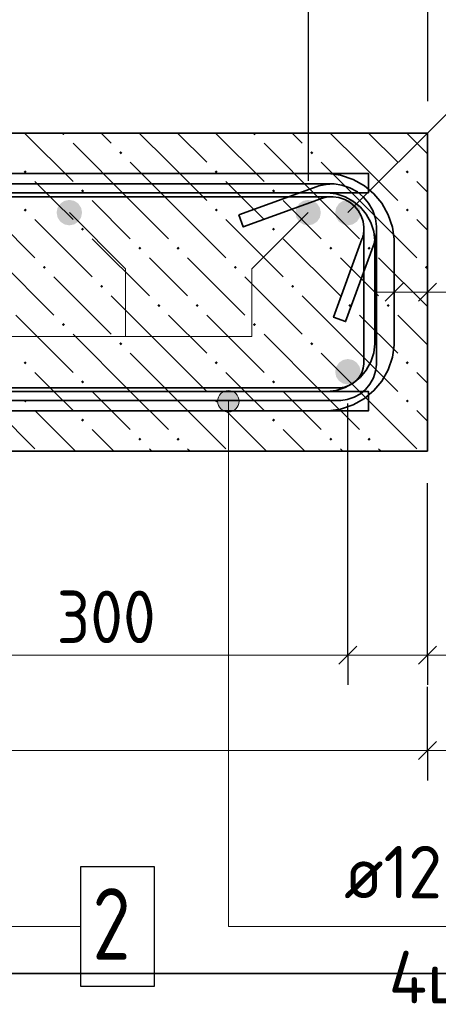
# Model space of a CAD drawing. Header units: millimetres. Extents: x 0 to 42000, y 0 to 29700.
# Tile 18 of 30: x 33875 to 35629, y 8134 to 12259. Entities that reach past the tile are written whole.
import ezdxf

# ---------------------------------------------------------------- set-up
doc = ezdxf.new("R2010")
doc.units = ezdxf.units.MM
doc.linetypes.add('______2', pattern=[270, 200, -70])
for name, color, linetype, lineweight in [('S1 ДОП Продольная арматура', 52, 'Continuous', 25), ('S1 Продольная арматура', 52, 'Continuous', 25), ('S2 ДОП Продольная арматура', 52, 'Continuous', 25), ('Standard', 7, 'Continuous', 25), ('Позиционная метка линия выноска', 7, 'Continuous', 13), ('Размерная выноска', 7, 'Continuous', 13), ('Хомут', 52, 'Continuous', 25)]:
    doc.layers.add(name, color=color, linetype=linetype, lineweight=lineweight)
doc.layers.add('ЖБ Пилон', color=7, linetype='______2', lineweight=13, true_color=0xa0a0a0)
doc.styles.add('ISOCPEUR', font='txt')

msp = doc.modelspace()

# ---------------------------------------------------------------- hatches: boundary and pattern name
at = {"layer": 'S1 ДОП Продольная арматура', "linetype": 'Continuous', "lineweight": 25, "transparency": 33554687}
for points in [[(34136.7, 11450.3), (34132.6, 11470.7), (34121.1, 11488), (34103.8, 11499.6), (34083.4, 11503.6), (34062.9, 11499.6), (34045.6, 11488), (34034.1, 11470.7), (34030, 11450.3), (34034.1, 11429.9), (34045.6, 11412.6), (34062.9, 11401), (34083.4, 11396.9), (34103.8, 11401), (34121.1, 11412.6), (34132.6, 11429.9)], [(34136.7, 11450.3), (34132.6, 11470.7), (34121.1, 11488), (34103.8, 11499.6), (34083.4, 11503.6), (34062.9, 11499.6), (34045.6, 11488), (34034.1, 11470.7), (34030, 11450.3), (34034.1, 11429.9), (34045.6, 11412.6), (34062.9, 11401), (34083.4, 11396.9), (34103.8, 11401), (34121.1, 11412.6), (34132.6, 11429.9)], [(35136.7, 11450.3), (35132.6, 11470.7), (35121.1, 11488), (35103.8, 11499.6), (35083.4, 11503.6), (35062.9, 11499.6), (35045.6, 11488), (35034.1, 11470.7), (35030, 11450.3), (35034.1, 11429.9), (35045.6, 11412.6), (35062.9, 11401), (35083.4, 11396.9), (35103.8, 11401), (35121.1, 11412.6), (35132.6, 11429.9)], [(35136.7, 11450.3), (35132.6, 11470.7), (35121.1, 11488), (35103.8, 11499.6), (35083.4, 11503.6), (35062.9, 11499.6), (35045.6, 11488), (35034.1, 11470.7), (35030, 11450.3), (35034.1, 11429.9), (35045.6, 11412.6), (35062.9, 11401), (35083.4, 11396.9), (35103.8, 11401), (35121.1, 11412.6), (35132.6, 11429.9)]]:
    msp.add_hatch(color=7, dxfattribs=at).paths.add_polyline_path(points)
at = {"layer": 'S1 Продольная арматура', "linetype": 'Continuous', "lineweight": 18, "transparency": 33554687}
for points in [[(35303.4, 11450.3), (35299.3, 11470.7), (35287.7, 11488), (35270.4, 11499.6), (35250, 11503.6), (35229.6, 11499.6), (35212.3, 11488), (35200.8, 11470.7), (35196.7, 11450.3), (35200.8, 11429.9), (35212.3, 11412.6), (35229.6, 11401), (35250, 11396.9), (35270.4, 11401), (35287.7, 11412.6), (35299.3, 11429.9)], [(35303.4, 11450.3), (35299.3, 11470.7), (35287.7, 11488), (35270.4, 11499.6), (35250, 11503.6), (35229.6, 11499.6), (35212.3, 11488), (35200.8, 11470.7), (35196.7, 11450.3), (35200.8, 11429.9), (35212.3, 11412.6), (35229.6, 11401), (35250, 11396.9), (35270.4, 11401), (35287.7, 11412.6), (35299.3, 11429.9)], [(35303.4, 10783.6), (35299.3, 10804), (35287.7, 10821.3), (35270.4, 10832.9), (35250, 10837), (35229.6, 10832.9), (35212.3, 10821.3), (35200.8, 10804), (35196.7, 10783.6), (35200.8, 10763.2), (35212.3, 10745.9), (35229.6, 10734.3), (35250, 10730.3), (35270.4, 10734.3), (35287.7, 10745.9), (35299.3, 10763.2)], [(35303.4, 10783.6), (35299.3, 10804), (35287.7, 10821.3), (35270.4, 10832.9), (35250, 10837), (35229.6, 10832.9), (35212.3, 10821.3), (35200.8, 10804), (35196.7, 10783.6), (35200.8, 10763.2), (35212.3, 10745.9), (35229.6, 10734.3), (35250, 10730.3), (35270.4, 10734.3), (35287.7, 10745.9), (35299.3, 10763.2)]]:
    msp.add_hatch(color=7, dxfattribs=at).paths.add_polyline_path(points)
at = {"layer": 'ЖБ Пилон', "linetype": 'Continuous', "lineweight": 18, "transparency": 33554687}
for points in [[(34052.2, 11781.1), (34054.7, 11783.6), (34062.7, 11783.6), (34065.2, 11781.1), (34058.7, 11774.6)], [(34852.2, 11781.1), (34854.7, 11783.6), (34862.7, 11783.6), (34865.2, 11781.1), (34858.7, 11774.6)], [(34292.2, 11701.1), (34298.7, 11707.6), (34305.2, 11701.1), (34298.7, 11694.6)], [(35092.2, 11701.1), (35098.7, 11707.6), (35105.2, 11701.1), (35098.7, 11694.6)], [(33892.2, 11621.1), (33898.7, 11627.6), (33905.2, 11621.1), (33898.7, 11614.6)], [(34692.2, 11621.1), (34698.7, 11627.6), (34705.2, 11621.1), (34698.7, 11614.6)], [(35492.2, 11621.1), (35498.7, 11627.6), (35505.2, 11621.1), (35498.7, 11614.6)], [(34132.2, 11541.1), (34138.7, 11547.6), (34145.2, 11541.1), (34138.7, 11534.6)], [(34932.2, 11541.1), (34938.7, 11547.6), (34945.2, 11541.1), (34938.7, 11534.6)], [(33892.2, 11461.1), (33898.7, 11467.6), (33905.2, 11461.1), (33898.7, 11454.6)], [(34692.2, 11461.1), (34698.7, 11467.6), (34705.2, 11461.1), (34698.7, 11454.6)], [(35492.2, 11461.1), (35498.7, 11467.6), (35505.2, 11461.1), (35498.7, 11454.6)], [(34132.2, 11381.1), (34138.7, 11387.6), (34145.2, 11381.1), (34138.7, 11374.6)], [(34932.2, 11381.1), (34938.7, 11387.6), (34945.2, 11381.1), (34938.7, 11374.6)], [(34372.2, 11301.1), (34378.7, 11307.6), (34385.2, 11301.1), (34378.7, 11294.6)], [(34532.2, 11301.1), (34538.7, 11307.6), (34545.2, 11301.1), (34538.7, 11294.6)], [(35172.2, 11301.1), (35178.7, 11307.6), (35185.2, 11301.1), (35178.7, 11294.6)], [(35332.2, 11301.1), (35338.7, 11307.6), (35345.2, 11301.1), (35338.7, 11294.6)], [(33972.2, 11221.1), (33978.7, 11227.6), (33985.2, 11221.1), (33978.7, 11214.6)], [(34772.2, 11221.1), (34778.7, 11227.6), (34785.2, 11221.1), (34778.7, 11214.6)], [(35572.2, 11221.1), (35578.7, 11227.6), (35583.4, 11222.9), (35583.4, 11219.3), (35578.7, 11214.6)], [(34212.2, 11141.1), (34218.7, 11147.6), (34225.2, 11141.1), (34218.7, 11134.6)], [(35012.2, 11141.1), (35018.7, 11147.6), (35025.2, 11141.1), (35018.7, 11134.6)], [(34452.2, 11061.1), (34458.7, 11067.6), (34465.2, 11061.1), (34458.7, 11054.6)], [(34612.2, 11061.1), (34618.7, 11067.6), (34625.2, 11061.1), (34618.7, 11054.6)], [(35252.2, 11061.1), (35258.7, 11067.6), (35265.2, 11061.1), (35258.7, 11054.6)], [(35412.2, 11061.1), (35418.7, 11067.6), (35425.2, 11061.1), (35418.7, 11054.6)], [(34052.2, 10981.1), (34058.7, 10987.6), (34065.2, 10981.1), (34058.7, 10974.6)], [(34852.2, 10981.1), (34858.7, 10987.6), (34865.2, 10981.1), (34858.7, 10974.6)], [(34292.2, 10901.1), (34298.7, 10907.6), (34305.2, 10901.1), (34298.7, 10894.6)], [(35092.2, 10901.1), (35098.7, 10907.6), (35105.2, 10901.1), (35098.7, 10894.6)], [(33892.2, 10821.1), (33898.7, 10827.6), (33905.2, 10821.1), (33898.7, 10814.6)], [(34692.2, 10821.1), (34698.7, 10827.6), (34705.2, 10821.1), (34698.7, 10814.6)], [(35492.2, 10821.1), (35498.7, 10827.6), (35505.2, 10821.1), (35498.7, 10814.6)], [(34132.2, 10741.1), (34138.7, 10747.6), (34145.2, 10741.1), (34138.7, 10734.6)], [(34932.2, 10741.1), (34938.7, 10747.6), (34945.2, 10741.1), (34938.7, 10734.6)], [(33892.2, 10661.1), (33898.7, 10667.6), (33905.2, 10661.1), (33898.7, 10654.6)], [(34692.2, 10661.1), (34698.7, 10667.6), (34705.2, 10661.1), (34698.7, 10654.6)], [(35492.2, 10661.1), (35498.7, 10667.6), (35505.2, 10661.1), (35498.7, 10654.6)], [(34132.2, 10581.1), (34138.7, 10587.6), (34145.2, 10581.1), (34138.7, 10574.6)], [(34932.2, 10581.1), (34938.7, 10587.6), (34945.2, 10581.1), (34938.7, 10574.6)], [(34372.2, 10501.1), (34378.7, 10507.6), (34385.2, 10501.1), (34378.7, 10494.6)], [(34532.2, 10501.1), (34538.7, 10507.6), (34545.2, 10501.1), (34538.7, 10494.6)], [(35172.2, 10501.1), (35178.7, 10507.6), (35185.2, 10501.1), (35178.7, 10494.6)], [(35332.2, 10501.1), (35338.7, 10507.6), (35345.2, 10501.1), (35338.7, 10494.6)]]:
    msp.add_hatch(color=7, dxfattribs=at).paths.add_polyline_path(points, flags=16)
at = {"layer": 'Позиционная метка линия выноска', "linetype": 'Continuous', "lineweight": 13, "transparency": 33554687}
for points in [[(34710.7, 10682.8), (34788.1, 10682.8), (34771.9, 10699)], [(34710.7, 10682.8), (34771.9, 10699), (34726.9, 10699)], [(34726.9, 10699), (34771.9, 10699), (34749.4, 10705.3)], [(34704.4, 10660.3), (34794.4, 10660.3), (34788.1, 10682.8)], [(34704.4, 10660.3), (34788.1, 10682.8), (34710.7, 10682.8)], [(34710.7, 10637.8), (34794.4, 10660.3), (34704.4, 10660.3)], [(34710.7, 10637.8), (34788.1, 10637.8), (34794.4, 10660.3)], [(34726.9, 10621.6), (34788.1, 10637.8), (34710.7, 10637.8)], [(34726.9, 10621.6), (34771.9, 10621.6), (34788.1, 10637.8)], [(34771.9, 10621.6), (34726.9, 10621.6), (34749.4, 10615.3)]]:
    msp.add_hatch(color=7, dxfattribs=at).paths.add_polyline_path(points)

# ---------------------------------------------------------------- linework, layer by layer
at = {"layer": 'S1 ДОП Продольная арматура', "color": 7, "linetype": 'Continuous', "lineweight": 25, "transparency": 33554687}
msp.add_lwpolyline([(34130, 8210.3), (34440, 8210.3), (34440, 8710.3), (34130, 8710.3), (34130, 8210.3)], dxfattribs=at)
at = {"layer": 'S2 ДОП Продольная арматура', "color": 7, "linetype": 'Continuous', "lineweight": 35, "transparency": 33554687}
for points in [[(29163.4, 11613.6), (35168.9, 11613.6), (35219.2, 11606.6), (35271.4, 11589.4), (35319.5, 11562.5), (35359.1, 11529.4), (35392.2, 11489.8), (35419.1, 11441.7), (35436.4, 11389.4), (35443.4, 11339.2), (35443.4, 10894.7), (35436.4, 10844.5), (35419.1, 10792.2), (35392.2, 10744.1), (35359.1, 10704.5), (35319.5, 10671.4), (35271.4, 10644.5), (35219.2, 10627.3), (35168.9, 10620.3), (29163.4, 10620.3)], [(29163.4, 11613.6), (35168.9, 11613.6), (35219.2, 11606.6), (35271.4, 11589.4), (35319.5, 11562.5), (35359.1, 11529.4), (35392.2, 11489.8), (35419.1, 11441.7), (35436.4, 11389.4), (35443.4, 11339.2), (35443.4, 10894.7), (35436.4, 10844.5), (35419.1, 10792.2), (35392.2, 10744.1), (35359.1, 10704.5), (35319.5, 10671.4), (35271.4, 10644.5), (35219.2, 10627.3), (35168.9, 10620.3), (29163.4, 10620.3)], [(29163.4, 11613.6), (35168.9, 11613.6), (35219.2, 11606.6), (35271.4, 11589.4), (35319.5, 11562.5), (35359.1, 11529.4), (35392.2, 11489.8), (35419.1, 11441.7), (35436.4, 11389.4), (35443.4, 11339.2), (35443.4, 10894.7), (35436.4, 10844.5), (35419.1, 10792.2), (35392.2, 10744.1), (35359.1, 10704.5), (35319.5, 10671.4), (35271.4, 10644.5), (35219.2, 10627.3), (35168.9, 10620.3), (29163.4, 10620.3)], [(29163.4, 11613.6), (35168.9, 11613.6), (35219.2, 11606.6), (35271.4, 11589.4), (35319.5, 11562.5), (35359.1, 11529.4), (35392.2, 11489.8), (35419.1, 11441.7), (35436.4, 11389.4), (35443.4, 11339.2), (35443.4, 10894.7), (35436.4, 10844.5), (35419.1, 10792.2), (35392.2, 10744.1), (35359.1, 10704.5), (35319.5, 10671.4), (35271.4, 10644.5), (35219.2, 10627.3), (35168.9, 10620.3), (29163.4, 10620.3)], [(29331.1, 11613.6), (35336.7, 11613.6), (35336.7, 11533.6)], [(29331.1, 11613.6), (35336.7, 11613.6), (35336.7, 11533.6)], [(29331.1, 11613.6), (35336.7, 11613.6), (35336.7, 11533.6)], [(29331.1, 11613.6), (35336.7, 11613.6), (35336.7, 11533.6)], [(29163.4, 10700.3), (35163.4, 10700.3), (35201, 10705.5), (35239, 10718.1), (35273.9, 10737.6), (35302.3, 10761.3), (35326, 10789.7), (35345.6, 10824.6), (35358.1, 10862.7), (35363.4, 10900.2), (35363.4, 11333.7), (35358.1, 11371.2), (35345.6, 11409.3), (35326, 11444.2), (35302.3, 11472.6), (35273.9, 11496.3), (35239, 11515.8), (35201, 11528.4), (35163.4, 11533.6), (29163.4, 11533.6)], [(29163.4, 10700.3), (35163.4, 10700.3), (35201, 10705.5), (35239, 10718.1), (35273.9, 10737.6), (35302.3, 10761.3), (35326, 10789.7), (35345.6, 10824.6), (35358.1, 10862.7), (35363.4, 10900.2), (35363.4, 11333.7), (35358.1, 11371.2), (35345.6, 11409.3), (35326, 11444.2), (35302.3, 11472.6), (35273.9, 11496.3), (35239, 11515.8), (35201, 11528.4), (35163.4, 11533.6), (29163.4, 11533.6)], [(29163.4, 10700.3), (35163.4, 10700.3), (35201, 10705.5), (35239, 10718.1), (35273.9, 10737.6), (35302.3, 10761.3), (35326, 10789.7), (35345.6, 10824.6), (35358.1, 10862.7), (35363.4, 10900.2), (35363.4, 11333.7), (35358.1, 11371.2), (35345.6, 11409.3), (35326, 11444.2), (35302.3, 11472.6), (35273.9, 11496.3), (35239, 11515.8), (35201, 11528.4), (35163.4, 11533.6), (29163.4, 11533.6)], [(29163.4, 10700.3), (35163.4, 10700.3), (35201, 10705.5), (35239, 10718.1), (35273.9, 10737.6), (35302.3, 10761.3), (35326, 10789.7), (35345.6, 10824.6), (35358.1, 10862.7), (35363.4, 10900.2), (35363.4, 11333.7), (35358.1, 11371.2), (35345.6, 11409.3), (35326, 11444.2), (35302.3, 11472.6), (35273.9, 11496.3), (35239, 11515.8), (35201, 11528.4), (35163.4, 11533.6), (29163.4, 11533.6)], [(35336.7, 11533.6), (29336.7, 11533.6)], [(35336.7, 11533.6), (29336.7, 11533.6)], [(35336.7, 11533.6), (29336.7, 11533.6)], [(35336.7, 11533.6), (29336.7, 11533.6)], [(29336.7, 10700.3), (35336.7, 10700.3), (35336.7, 10620.3), (29331.1, 10620.3)], [(29336.7, 10700.3), (35336.7, 10700.3), (35336.7, 10620.3), (29331.1, 10620.3)], [(29336.7, 10700.3), (35336.7, 10700.3), (35336.7, 10620.3), (29331.1, 10620.3)], [(29336.7, 10700.3), (35336.7, 10700.3), (35336.7, 10620.3), (29331.1, 10620.3)]]:
    msp.add_lwpolyline(points, dxfattribs=at)
at = {"layer": 'Standard', "color": 7, "linetype": 'Continuous', "lineweight": -3, "transparency": 33554687}
for p, q in [((35083.4, 12411), (35083.4, 11583.6)), ((35583.4, 12411), (35583.4, 11916.9)), ((35443.4, 11116.9), (35443.4, 11241.9)), ((35583.4, 11116.9), (35583.4, 11241.9)), ((35443.4, 11116.9), (35443.4, 10991.9)), ((35583.4, 11116.9), (35583.4, 10991.9)), ((35250, 9596.7), (35250, 9721.7)), ((35583.4, 9596.7), (35583.4, 9721.7)), ((35250, 9596.7), (35250, 9471.7)), ((35583.4, 9596.7), (35583.4, 9471.7)), ((35583.4, 9196.7), (35583.4, 9321.7)), ((35583.4, 9196.7), (35583.4, 9071.7))]:
    msp.add_line(p, q, dxfattribs=at)
at = {"layer": 'Standard', "color": 7, "linetype": 'Continuous', "lineweight": 25, "transparency": 33554687}
for p, q in [((35405.9, 11079.4), (35480.9, 11154.4)), ((35545.9, 11079.4), (35620.9, 11154.4)), ((35212.5, 9559.2), (35287.5, 9634.2)), ((35545.9, 9559.2), (35620.9, 9634.2)), ((35545.9, 9159.2), (35620.9, 9234.2))]:
    msp.add_line(p, q, dxfattribs=at)
at = {"layer": 'Standard', "color": 7, "linetype": 'Continuous', "lineweight": 13, "transparency": 33554687}
for p, q in [((35443.4, 11116.9), (35368.4, 11116.9)), ((35443.4, 11116.9), (35583.4, 11116.9)), ((35583.4, 11116.9), (35658.4, 11116.9)), ((33250, 9596.7), (35250, 9596.7)), ((35250, 9596.7), (35583.4, 9596.7)), ((35583.4, 9596.7), (35658.4, 9596.7)), ((28916.7, 9196.7), (35583.4, 9196.7)), ((35583.4, 9196.7), (38916.7, 9196.7))]:
    msp.add_line(p, q, dxfattribs=at)
at = {"layer": 'Standard', "color": 254, "linetype": 'Continuous', "lineweight": 35, "true_color": 0xc4c4ff, "transparency": 33554687}
msp.add_lwpolyline([(26051.1, 8262.8), (38059.2, 8262.8), (38059.2, 13417.7), (26051.1, 13417.7), (26051.1, 8262.8)], dxfattribs=at)
at = {"layer": 'Standard', "color": 7, "linetype": 'Continuous', "lineweight": -3, "transparency": 33554687}
for points in [[(35250, 9596.7), (35250, 9613.7), (35250, 9613.7), (35250, 10650.3)], [(35583.4, 9596.7), (35583.4, 9613.7), (35583.4, 9613.7), (35583.4, 10316.9)], [(35583.4, 9196.7), (35583.4, 9213.7), (35583.4, 9213.7), (35583.4, 9463.3)]]:
    msp.add_lwpolyline(points, dxfattribs=at)
at = {"layer": 'ЖБ Пилон', "color": 7, "linetype": 'Continuous', "lineweight": 35, "transparency": 33554687}
for p, q in [((35583.4, 11783.6), (28916.7, 11783.6)), ((35583.4, 10450.3), (35583.4, 11783.6)), ((28916.7, 10450.3), (35583.4, 10450.3))]:
    msp.add_line(p, q, dxfattribs=at)
at = {"layer": 'ЖБ Пилон', "color": 9, "linetype": 'Continuous', "lineweight": 18, "true_color": 0xc7c7c7, "transparency": 33554687}
for p, q in [((33896.2, 11783.6), (34098.7, 11581.1)), ((34216.2, 11783.6), (34258.7, 11741.1)), ((34498.7, 11661.1), (34376.2, 11783.6)), ((34536.2, 11783.6), (34658.7, 11661.1)), ((34696.2, 11783.6), (34898.7, 11581.1)), ((35016.2, 11783.6), (35058.7, 11741.1)), ((35298.7, 11661.1), (35176.2, 11783.6)), ((35336.2, 11783.6), (35458.7, 11661.1)), ((35496.2, 11783.6), (35583.4, 11696.4)), ((34338.7, 11501.1), (34098.7, 11741.1)), ((35138.7, 11501.1), (34898.7, 11741.1)), ((34338.7, 11661.1), (34498.7, 11501.1)), ((34498.7, 11661.1), (34658.7, 11501.1)), ((35138.7, 11661.1), (35298.7, 11501.1)), ((35298.7, 11661.1), (35458.7, 11501.1)), ((34018.7, 11501.1), (33938.7, 11581.1)), ((34818.7, 11501.1), (34738.7, 11581.1)), ((35583.4, 11536.4), (35538.7, 11581.1)), ((33698.7, 11501.1), (33938.7, 11261.1)), ((34098.7, 11421.1), (34018.7, 11501.1)), ((34178.7, 11501.1), (34338.7, 11341.1)), ((34338.7, 11501.1), (34498.7, 11341.1)), ((34498.7, 11501.1), (34738.7, 11261.1)), ((34898.7, 11421.1), (34818.7, 11501.1)), ((34978.7, 11501.1), (35138.7, 11341.1)), ((35138.7, 11501.1), (35298.7, 11341.1)), ((35298.7, 11501.1), (35538.7, 11261.1)), ((33938.7, 11421.1), (34178.7, 11181.1)), ((34738.7, 11421.1), (34978.7, 11181.1)), ((35538.7, 11421.1), (35583.4, 11376.4)), ((34178.7, 11341.1), (34418.7, 11101.1)), ((34978.7, 11341.1), (35218.7, 11101.1)), ((33778.7, 11261.1), (34018.7, 11021.1)), ((34498.7, 11181.1), (34418.7, 11261.1)), ((34578.7, 11261.1), (34818.7, 11021.1)), ((35298.7, 11181.1), (35218.7, 11261.1)), ((35378.7, 11261.1), (35583.4, 11056.4)), ((34018.7, 11181.1), (34258.7, 10941.1)), ((34578.7, 11101.1), (34498.7, 11181.1)), ((34818.7, 11181.1), (35058.7, 10941.1)), ((35378.7, 11101.1), (35298.7, 11181.1)), ((34498.7, 10861.1), (34258.7, 11101.1)), ((35298.7, 10861.1), (35058.7, 11101.1)), ((33858.7, 11021.1), (34098.7, 10781.1)), ((34498.7, 11021.1), (34658.7, 10861.1)), ((34658.7, 11021.1), (34898.7, 10781.1)), ((35298.7, 11021.1), (35458.7, 10861.1)), ((35458.7, 11021.1), (35583.4, 10896.4)), ((34338.7, 10701.1), (34098.7, 10941.1)), ((35138.7, 10701.1), (34898.7, 10941.1)), ((34338.7, 10861.1), (34498.7, 10701.1)), ((34498.7, 10861.1), (34658.7, 10701.1)), ((35138.7, 10861.1), (35298.7, 10701.1)), ((35298.7, 10861.1), (35458.7, 10701.1)), ((34018.7, 10701.1), (33938.7, 10781.1)), ((34818.7, 10701.1), (34738.7, 10781.1)), ((35583.4, 10736.4), (35538.7, 10781.1)), ((33698.7, 10701.1), (33938.7, 10461.1)), ((34098.7, 10621.1), (34018.7, 10701.1)), ((34178.7, 10701.1), (34338.7, 10541.1)), ((34338.7, 10701.1), (34498.7, 10541.1)), ((34498.7, 10701.1), (34738.7, 10461.1)), ((34898.7, 10621.1), (34818.7, 10701.1)), ((34978.7, 10701.1), (35138.7, 10541.1)), ((35138.7, 10701.1), (35298.7, 10541.1)), ((35298.7, 10701.1), (35538.7, 10461.1)), ((33938.7, 10621.1), (34109.5, 10450.3)), ((34738.7, 10621.1), (34909.5, 10450.3)), ((35538.7, 10621.1), (35583.4, 10576.4)), ((34178.7, 10541.1), (34269.5, 10450.3)), ((34978.7, 10541.1), (35069.5, 10450.3)), ((34429.5, 10450.3), (34418.7, 10461.1)), ((34578.7, 10461.1), (34589.5, 10450.3)), ((35229.5, 10450.3), (35218.7, 10461.1)), ((35378.7, 10461.1), (35389.5, 10450.3))]:
    msp.add_line(p, q, dxfattribs=at)
at = {"layer": 'Позиционная метка линия выноска', "color": 7, "linetype": 'Continuous', "lineweight": 13, "transparency": 33554687}
for p, q in [((34749.4, 10705.3), (34749.4, 10705.3)), ((34704.4, 10660.3), (34704.4, 10660.3)), ((34794.4, 10660.3), (34794.4, 10660.3)), ((34749.4, 10615.3), (34749.4, 10615.3))]:
    msp.add_line(p, q, dxfattribs=at)
for points in [[(35250, 11450.3), (35674.3, 11874.5), (37471, 11874.5)], [(32083.4, 11450.3), (31753.4, 11120.3), (31753.4, 8460.3), (34130, 8460.3)], [(32753.4, 11120.3), (32941.9, 10931.7), (34319.1, 10931.7), (34319.1, 11214.6), (34083.4, 11450.3)], [(35083.4, 11450.3), (34847.7, 11214.6), (34847.7, 10931.7), (34319.1, 10931.7)], [(37411, 8460.3), (34749.4, 8460.3), (34749.4, 10660.3)]]:
    msp.add_lwpolyline(points, dxfattribs=at)
msp.add_circle((34749.4, 10660.3), 45, dxfattribs=at)
at = {"layer": 'Размерная выноска', "color": 7, "linetype": 'Continuous', "lineweight": 13, "transparency": 33554687}
for p, q in [((35583.4, 11116.9), (36013.6, 11116.9)), ((35983.4, 9596.7), (35583.4, 9596.7))]:
    msp.add_line(p, q, dxfattribs=at)
at = {"layer": 'Хомут', "color": 7, "linetype": 'Continuous', "lineweight": 35, "transparency": 33554687}
for points in [[(34793.8, 11440.5), (35121.4, 11559.7), (35128.5, 11562), (35135.9, 11564.2), (35143.4, 11566), (35150.9, 11567.4), (35158.5, 11568.6), (35166.2, 11569.5), (35173.9, 11570), (35181.4, 11570.3), (35192.2, 11570.3), (35224.7, 11565.8), (35258.6, 11554.6), (35289.8, 11537.1), (35315.4, 11515.7), (35336.9, 11490), (35354.3, 11458.8), (35365.5, 11425), (35370, 11392.4), (35370, 10813.4), (35366.2, 10786.1), (35356.8, 10757.5), (35342.1, 10731.3), (35324, 10709.6), (35302.4, 10691.5), (35276.1, 10676.8), (35247.6, 10667.4), (35220.2, 10663.6), (31279.8, 10663.6)], [(31279.8, 11570.3), (35192.2, 11570.3), (35224.7, 11565.8), (35258.6, 11554.6), (35289.8, 11537.1), (35315.4, 11515.7), (35336.9, 11490), (35354.3, 11458.8), (35365.5, 11425), (35370, 11392.4), (35370, 11381.6), (35369.8, 11374.1), (35369.2, 11366.4), (35368.4, 11358.8), (35367.2, 11351.2), (35365.7, 11343.7), (35363.9, 11336.2), (35361.8, 11328.8), (35359.4, 11321.6), (35240.2, 10994), (35190.1, 11012.2), (35309, 11339.1), (35310.8, 11344.4), (35312.3, 11349.7), (35313.6, 11355.1), (35314.7, 11360.5), (35315.5, 11365.9), (35316.1, 11371.4), (35316.5, 11376.9), (35316.7, 11382.5), (35316.7, 11388.7), (35313.3, 11412.8), (35305.3, 11437.3), (35292.8, 11459.6), (35277.6, 11477.8), (35259.4, 11493), (35237, 11505.5), (35212.6, 11513.6), (35188.5, 11516.9), (31283.5, 11516.9)], [(34793.8, 11440.5), (35121.4, 11559.7), (35128.5, 11562), (35135.9, 11564.2), (35143.4, 11566), (35150.9, 11567.4), (35158.5, 11568.6), (35166.2, 11569.5), (35173.9, 11570), (35181.4, 11570.3), (35192.2, 11570.3), (35224.7, 11565.8), (35258.6, 11554.6), (35289.8, 11537.1), (35315.4, 11515.7), (35336.9, 11490), (35354.3, 11458.8), (35365.5, 11425), (35370, 11392.4), (35370, 10813.4), (35366.2, 10786.1), (35356.8, 10757.5), (35342.1, 10731.3), (35324, 10709.6), (35302.4, 10691.5), (35276.1, 10676.8), (35247.6, 10667.4), (35220.2, 10663.6), (31279.8, 10663.6)], [(31279.8, 11570.3), (35192.2, 11570.3), (35224.7, 11565.8), (35258.6, 11554.6), (35289.8, 11537.1), (35315.4, 11515.7), (35336.9, 11490), (35354.3, 11458.8), (35365.5, 11425), (35370, 11392.4), (35370, 11381.6), (35369.8, 11374.1), (35369.2, 11366.4), (35368.4, 11358.8), (35367.2, 11351.2), (35365.7, 11343.7), (35363.9, 11336.2), (35361.8, 11328.8), (35359.4, 11321.6), (35240.2, 10994), (35190.1, 11012.2), (35309, 11339.1), (35310.8, 11344.4), (35312.3, 11349.7), (35313.6, 11355.1), (35314.7, 11360.5), (35315.5, 11365.9), (35316.1, 11371.4), (35316.5, 11376.9), (35316.7, 11382.5), (35316.7, 11388.7), (35313.3, 11412.8), (35305.3, 11437.3), (35292.8, 11459.6), (35277.6, 11477.8), (35259.4, 11493), (35237, 11505.5), (35212.6, 11513.6), (35188.5, 11516.9), (31283.5, 11516.9)], [(34793.8, 11440.5), (35121.4, 11559.7), (35128.5, 11562), (35135.9, 11564.2), (35143.4, 11566), (35150.9, 11567.4), (35158.5, 11568.6), (35166.2, 11569.5), (35173.9, 11570), (35181.4, 11570.3), (35192.2, 11570.3), (35224.7, 11565.8), (35258.6, 11554.6), (35289.8, 11537.1), (35315.4, 11515.7), (35336.9, 11490), (35354.3, 11458.8), (35365.5, 11425), (35370, 11392.4), (35370, 10813.4), (35366.2, 10786.1), (35356.8, 10757.5), (35342.1, 10731.3), (35324, 10709.6), (35302.4, 10691.5), (35276.1, 10676.8), (35247.6, 10667.4), (35220.2, 10663.6), (31279.8, 10663.6)], [(31279.8, 11570.3), (35192.2, 11570.3), (35224.7, 11565.8), (35258.6, 11554.6), (35289.8, 11537.1), (35315.4, 11515.7), (35336.9, 11490), (35354.3, 11458.8), (35365.5, 11425), (35370, 11392.4), (35370, 11381.6), (35369.8, 11374.1), (35369.2, 11366.4), (35368.4, 11358.8), (35367.2, 11351.2), (35365.7, 11343.7), (35363.9, 11336.2), (35361.8, 11328.8), (35359.4, 11321.6), (35240.2, 10994), (35190.1, 11012.2), (35309, 11339.1), (35310.8, 11344.4), (35312.3, 11349.7), (35313.6, 11355.1), (35314.7, 11360.5), (35315.5, 11365.9), (35316.1, 11371.4), (35316.5, 11376.9), (35316.7, 11382.5), (35316.7, 11388.7), (35313.3, 11412.8), (35305.3, 11437.3), (35292.8, 11459.6), (35277.6, 11477.8), (35259.4, 11493), (35237, 11505.5), (35212.6, 11513.6), (35188.5, 11516.9), (31283.5, 11516.9)], [(34793.8, 11440.5), (35121.4, 11559.7), (35128.5, 11562), (35135.9, 11564.2), (35143.4, 11566), (35150.9, 11567.4), (35158.5, 11568.6), (35166.2, 11569.5), (35173.9, 11570), (35181.4, 11570.3), (35192.2, 11570.3), (35224.7, 11565.8), (35258.6, 11554.6), (35289.8, 11537.1), (35315.4, 11515.7), (35336.9, 11490), (35354.3, 11458.8), (35365.5, 11425), (35370, 11392.4), (35370, 10813.4), (35366.2, 10786.1), (35356.8, 10757.5), (35342.1, 10731.3), (35324, 10709.6), (35302.4, 10691.5), (35276.1, 10676.8), (35247.6, 10667.4), (35220.2, 10663.6), (31279.8, 10663.6)], [(31279.8, 11570.3), (35192.2, 11570.3), (35224.7, 11565.8), (35258.6, 11554.6), (35289.8, 11537.1), (35315.4, 11515.7), (35336.9, 11490), (35354.3, 11458.8), (35365.5, 11425), (35370, 11392.4), (35370, 11381.6), (35369.8, 11374.1), (35369.2, 11366.4), (35368.4, 11358.8), (35367.2, 11351.2), (35365.7, 11343.7), (35363.9, 11336.2), (35361.8, 11328.8), (35359.4, 11321.6), (35240.2, 10994), (35190.1, 11012.2), (35309, 11339.1), (35310.8, 11344.4), (35312.3, 11349.7), (35313.6, 11355.1), (35314.7, 11360.5), (35315.5, 11365.9), (35316.1, 11371.4), (35316.5, 11376.9), (35316.7, 11382.5), (35316.7, 11388.7), (35313.3, 11412.8), (35305.3, 11437.3), (35292.8, 11459.6), (35277.6, 11477.8), (35259.4, 11493), (35237, 11505.5), (35212.6, 11513.6), (35188.5, 11516.9), (31283.5, 11516.9)], [(34793.8, 11440.5), (35121.4, 11559.7), (35128.5, 11562), (35135.9, 11564.2), (35143.4, 11566), (35150.9, 11567.4), (35158.5, 11568.6), (35166.2, 11569.5), (35173.9, 11570), (35181.4, 11570.3), (35192.2, 11570.3), (35224.7, 11565.8), (35258.6, 11554.6), (35289.8, 11537.1), (35315.4, 11515.7), (35336.9, 11490), (35354.3, 11458.8), (35365.5, 11425), (35370, 11392.4), (35370, 10813.4), (35366.2, 10786.1), (35356.8, 10757.5), (35342.1, 10731.3), (35324, 10709.6), (35302.4, 10691.5), (35276.1, 10676.8), (35247.6, 10667.4), (35220.2, 10663.6), (31279.8, 10663.6)], [(31279.8, 11570.3), (35192.2, 11570.3), (35224.7, 11565.8), (35258.6, 11554.6), (35289.8, 11537.1), (35315.4, 11515.7), (35336.9, 11490), (35354.3, 11458.8), (35365.5, 11425), (35370, 11392.4), (35370, 11381.6), (35369.8, 11374.1), (35369.2, 11366.4), (35368.4, 11358.8), (35367.2, 11351.2), (35365.7, 11343.7), (35363.9, 11336.2), (35361.8, 11328.8), (35359.4, 11321.6), (35240.2, 10994), (35190.1, 11012.2), (35309, 11339.1), (35310.8, 11344.4), (35312.3, 11349.7), (35313.6, 11355.1), (35314.7, 11360.5), (35315.5, 11365.9), (35316.1, 11371.4), (35316.5, 11376.9), (35316.7, 11382.5), (35316.7, 11388.7), (35313.3, 11412.8), (35305.3, 11437.3), (35292.8, 11459.6), (35277.6, 11477.8), (35259.4, 11493), (35237, 11505.5), (35212.6, 11513.6), (35188.5, 11516.9), (31283.5, 11516.9)], [(34793.8, 11440.5), (35121.4, 11559.7), (35128.5, 11562), (35135.9, 11564.2), (35143.4, 11566), (35150.9, 11567.4), (35158.5, 11568.6), (35166.2, 11569.5), (35173.9, 11570), (35181.4, 11570.3), (35192.2, 11570.3), (35224.7, 11565.8), (35258.6, 11554.6), (35289.8, 11537.1), (35315.4, 11515.7), (35336.9, 11490), (35354.3, 11458.8), (35365.5, 11425), (35370, 11392.4), (35370, 10813.4), (35366.2, 10786.1), (35356.8, 10757.5), (35342.1, 10731.3), (35324, 10709.6), (35302.4, 10691.5), (35276.1, 10676.8), (35247.6, 10667.4), (35220.2, 10663.6), (31279.8, 10663.6)], [(31279.8, 11570.3), (35192.2, 11570.3), (35224.7, 11565.8), (35258.6, 11554.6), (35289.8, 11537.1), (35315.4, 11515.7), (35336.9, 11490), (35354.3, 11458.8), (35365.5, 11425), (35370, 11392.4), (35370, 11381.6), (35369.8, 11374.1), (35369.2, 11366.4), (35368.4, 11358.8), (35367.2, 11351.2), (35365.7, 11343.7), (35363.9, 11336.2), (35361.8, 11328.8), (35359.4, 11321.6), (35240.2, 10994), (35190.1, 11012.2), (35309, 11339.1), (35310.8, 11344.4), (35312.3, 11349.7), (35313.6, 11355.1), (35314.7, 11360.5), (35315.5, 11365.9), (35316.1, 11371.4), (35316.5, 11376.9), (35316.7, 11382.5), (35316.7, 11388.7), (35313.3, 11412.8), (35305.3, 11437.3), (35292.8, 11459.6), (35277.6, 11477.8), (35259.4, 11493), (35237, 11505.5), (35212.6, 11513.6), (35188.5, 11516.9), (31283.5, 11516.9)], [(34793.8, 11440.5), (35121.4, 11559.7), (35128.5, 11562), (35135.9, 11564.2), (35143.4, 11566), (35150.9, 11567.4), (35158.5, 11568.6), (35166.2, 11569.5), (35173.9, 11570), (35181.4, 11570.3), (35192.2, 11570.3), (35224.7, 11565.8), (35258.6, 11554.6), (35289.8, 11537.1), (35315.4, 11515.7), (35336.9, 11490), (35354.3, 11458.8), (35365.5, 11425), (35370, 11392.4), (35370, 10813.4), (35366.2, 10786.1), (35356.8, 10757.5), (35342.1, 10731.3), (35324, 10709.6), (35302.4, 10691.5), (35276.1, 10676.8), (35247.6, 10667.4), (35220.2, 10663.6), (31279.8, 10663.6)], [(31279.8, 11570.3), (35192.2, 11570.3), (35224.7, 11565.8), (35258.6, 11554.6), (35289.8, 11537.1), (35315.4, 11515.7), (35336.9, 11490), (35354.3, 11458.8), (35365.5, 11425), (35370, 11392.4), (35370, 11381.6), (35369.8, 11374.1), (35369.2, 11366.4), (35368.4, 11358.8), (35367.2, 11351.2), (35365.7, 11343.7), (35363.9, 11336.2), (35361.8, 11328.8), (35359.4, 11321.6), (35240.2, 10994), (35190.1, 11012.2), (35309, 11339.1), (35310.8, 11344.4), (35312.3, 11349.7), (35313.6, 11355.1), (35314.7, 11360.5), (35315.5, 11365.9), (35316.1, 11371.4), (35316.5, 11376.9), (35316.7, 11382.5), (35316.7, 11388.7), (35313.3, 11412.8), (35305.3, 11437.3), (35292.8, 11459.6), (35277.6, 11477.8), (35259.4, 11493), (35237, 11505.5), (35212.6, 11513.6), (35188.5, 11516.9), (31283.5, 11516.9)], [(34793.8, 11440.5), (35121.4, 11559.7), (35128.5, 11562), (35135.9, 11564.2), (35143.4, 11566), (35150.9, 11567.4), (35158.5, 11568.6), (35166.2, 11569.5), (35173.9, 11570), (35181.4, 11570.3), (35192.2, 11570.3), (35224.7, 11565.8), (35258.6, 11554.6), (35289.8, 11537.1), (35315.4, 11515.7), (35336.9, 11490), (35354.3, 11458.8), (35365.5, 11425), (35370, 11392.4), (35370, 10813.4), (35366.2, 10786.1), (35356.8, 10757.5), (35342.1, 10731.3), (35324, 10709.6), (35302.4, 10691.5), (35276.1, 10676.8), (35247.6, 10667.4), (35220.2, 10663.6), (31279.8, 10663.6)], [(31279.8, 11570.3), (35192.2, 11570.3), (35224.7, 11565.8), (35258.6, 11554.6), (35289.8, 11537.1), (35315.4, 11515.7), (35336.9, 11490), (35354.3, 11458.8), (35365.5, 11425), (35370, 11392.4), (35370, 11381.6), (35369.8, 11374.1), (35369.2, 11366.4), (35368.4, 11358.8), (35367.2, 11351.2), (35365.7, 11343.7), (35363.9, 11336.2), (35361.8, 11328.8), (35359.4, 11321.6), (35240.2, 10994), (35190.1, 11012.2), (35309, 11339.1), (35310.8, 11344.4), (35312.3, 11349.7), (35313.6, 11355.1), (35314.7, 11360.5), (35315.5, 11365.9), (35316.1, 11371.4), (35316.5, 11376.9), (35316.7, 11382.5), (35316.7, 11388.7), (35313.3, 11412.8), (35305.3, 11437.3), (35292.8, 11459.6), (35277.6, 11477.8), (35259.4, 11493), (35237, 11505.5), (35212.6, 11513.6), (35188.5, 11516.9), (31283.5, 11516.9)], [(34793.8, 11440.5), (35121.4, 11559.7), (35128.5, 11562), (35135.9, 11564.2), (35143.4, 11566), (35150.9, 11567.4), (35158.5, 11568.6), (35166.2, 11569.5), (35173.9, 11570), (35181.4, 11570.3), (35192.2, 11570.3), (35224.7, 11565.8), (35258.6, 11554.6), (35289.8, 11537.1), (35315.4, 11515.7), (35336.9, 11490), (35354.3, 11458.8), (35365.5, 11425), (35370, 11392.4), (35370, 10813.4), (35366.2, 10786.1), (35356.8, 10757.5), (35342.1, 10731.3), (35324, 10709.6), (35302.4, 10691.5), (35276.1, 10676.8), (35247.6, 10667.4), (35220.2, 10663.6), (31279.8, 10663.6)], [(31279.8, 11570.3), (35192.2, 11570.3), (35224.7, 11565.8), (35258.6, 11554.6), (35289.8, 11537.1), (35315.4, 11515.7), (35336.9, 11490), (35354.3, 11458.8), (35365.5, 11425), (35370, 11392.4), (35370, 11381.6), (35369.8, 11374.1), (35369.2, 11366.4), (35368.4, 11358.8), (35367.2, 11351.2), (35365.7, 11343.7), (35363.9, 11336.2), (35361.8, 11328.8), (35359.4, 11321.6), (35240.2, 10994), (35190.1, 11012.2), (35309, 11339.1), (35310.8, 11344.4), (35312.3, 11349.7), (35313.6, 11355.1), (35314.7, 11360.5), (35315.5, 11365.9), (35316.1, 11371.4), (35316.5, 11376.9), (35316.7, 11382.5), (35316.7, 11388.7), (35313.3, 11412.8), (35305.3, 11437.3), (35292.8, 11459.6), (35277.6, 11477.8), (35259.4, 11493), (35237, 11505.5), (35212.6, 11513.6), (35188.5, 11516.9), (31283.5, 11516.9)], [(34793.8, 11440.5), (35121.4, 11559.7), (35128.5, 11562), (35135.9, 11564.2), (35143.4, 11566), (35150.9, 11567.4), (35158.5, 11568.6), (35166.2, 11569.5), (35173.9, 11570), (35181.4, 11570.3), (35192.2, 11570.3), (35224.7, 11565.8), (35258.6, 11554.6), (35289.8, 11537.1), (35315.4, 11515.7), (35336.9, 11490), (35354.3, 11458.8), (35365.5, 11425), (35370, 11392.4), (35370, 10813.4), (35366.2, 10786.1), (35356.8, 10757.5), (35342.1, 10731.3), (35324, 10709.6), (35302.4, 10691.5), (35276.1, 10676.8), (35247.6, 10667.4), (35220.2, 10663.6), (31279.8, 10663.6)], [(31279.8, 11570.3), (35192.2, 11570.3), (35224.7, 11565.8), (35258.6, 11554.6), (35289.8, 11537.1), (35315.4, 11515.7), (35336.9, 11490), (35354.3, 11458.8), (35365.5, 11425), (35370, 11392.4), (35370, 11381.6), (35369.8, 11374.1), (35369.2, 11366.4), (35368.4, 11358.8), (35367.2, 11351.2), (35365.7, 11343.7), (35363.9, 11336.2), (35361.8, 11328.8), (35359.4, 11321.6), (35240.2, 10994), (35190.1, 11012.2), (35309, 11339.1), (35310.8, 11344.4), (35312.3, 11349.7), (35313.6, 11355.1), (35314.7, 11360.5), (35315.5, 11365.9), (35316.1, 11371.4), (35316.5, 11376.9), (35316.7, 11382.5), (35316.7, 11388.7), (35313.3, 11412.8), (35305.3, 11437.3), (35292.8, 11459.6), (35277.6, 11477.8), (35259.4, 11493), (35237, 11505.5), (35212.6, 11513.6), (35188.5, 11516.9), (31283.5, 11516.9)], [(34793.8, 11440.5), (35121.4, 11559.7), (35128.5, 11562), (35135.9, 11564.2), (35143.4, 11566), (35150.9, 11567.4), (35158.5, 11568.6), (35166.2, 11569.5), (35173.9, 11570), (35181.4, 11570.3), (35192.2, 11570.3), (35224.7, 11565.8), (35258.6, 11554.6), (35289.8, 11537.1), (35315.4, 11515.7), (35336.9, 11490), (35354.3, 11458.8), (35365.5, 11425), (35370, 11392.4), (35370, 10813.4), (35366.2, 10786.1), (35356.8, 10757.5), (35342.1, 10731.3), (35324, 10709.6), (35302.4, 10691.5), (35276.1, 10676.8), (35247.6, 10667.4), (35220.2, 10663.6), (31279.8, 10663.6)], [(31279.8, 11570.3), (35192.2, 11570.3), (35224.7, 11565.8), (35258.6, 11554.6), (35289.8, 11537.1), (35315.4, 11515.7), (35336.9, 11490), (35354.3, 11458.8), (35365.5, 11425), (35370, 11392.4), (35370, 11381.6), (35369.8, 11374.1), (35369.2, 11366.4), (35368.4, 11358.8), (35367.2, 11351.2), (35365.7, 11343.7), (35363.9, 11336.2), (35361.8, 11328.8), (35359.4, 11321.6), (35240.2, 10994), (35190.1, 11012.2), (35309, 11339.1), (35310.8, 11344.4), (35312.3, 11349.7), (35313.6, 11355.1), (35314.7, 11360.5), (35315.5, 11365.9), (35316.1, 11371.4), (35316.5, 11376.9), (35316.7, 11382.5), (35316.7, 11388.7), (35313.3, 11412.8), (35305.3, 11437.3), (35292.8, 11459.6), (35277.6, 11477.8), (35259.4, 11493), (35237, 11505.5), (35212.6, 11513.6), (35188.5, 11516.9), (31283.5, 11516.9)], [(34793.8, 11440.5), (35121.4, 11559.7), (35128.5, 11562), (35135.9, 11564.2), (35143.4, 11566), (35150.9, 11567.4), (35158.5, 11568.6), (35166.2, 11569.5), (35173.9, 11570), (35181.4, 11570.3), (35192.2, 11570.3), (35224.7, 11565.8), (35258.6, 11554.6), (35289.8, 11537.1), (35315.4, 11515.7), (35336.9, 11490), (35354.3, 11458.8), (35365.5, 11425), (35370, 11392.4), (35370, 10813.4), (35366.2, 10786.1), (35356.8, 10757.5), (35342.1, 10731.3), (35324, 10709.6), (35302.4, 10691.5), (35276.1, 10676.8), (35247.6, 10667.4), (35220.2, 10663.6), (31279.8, 10663.6)], [(31279.8, 11570.3), (35192.2, 11570.3), (35224.7, 11565.8), (35258.6, 11554.6), (35289.8, 11537.1), (35315.4, 11515.7), (35336.9, 11490), (35354.3, 11458.8), (35365.5, 11425), (35370, 11392.4), (35370, 11381.6), (35369.8, 11374.1), (35369.2, 11366.4), (35368.4, 11358.8), (35367.2, 11351.2), (35365.7, 11343.7), (35363.9, 11336.2), (35361.8, 11328.8), (35359.4, 11321.6), (35240.2, 10994), (35190.1, 11012.2), (35309, 11339.1), (35310.8, 11344.4), (35312.3, 11349.7), (35313.6, 11355.1), (35314.7, 11360.5), (35315.5, 11365.9), (35316.1, 11371.4), (35316.5, 11376.9), (35316.7, 11382.5), (35316.7, 11388.7), (35313.3, 11412.8), (35305.3, 11437.3), (35292.8, 11459.6), (35277.6, 11477.8), (35259.4, 11493), (35237, 11505.5), (35212.6, 11513.6), (35188.5, 11516.9), (31283.5, 11516.9)], [(31283.5, 10716.9), (35216.5, 10716.9), (35235.5, 10719.6), (35254.5, 10725.9), (35272, 10735.6), (35286.2, 10747.5), (35298, 10761.7), (35307.8, 10779.1), (35314.1, 10798.2), (35316.7, 10817.1), (35316.7, 11388.7), (35313.3, 11412.8), (35305.3, 11437.3), (35292.8, 11459.6), (35277.6, 11477.8), (35259.4, 11493), (35237, 11505.5), (35212.6, 11513.6), (35188.5, 11516.9), (35182.2, 11516.9), (35176.6, 11516.8), (35171.1, 11516.4), (35165.6, 11515.8), (35160.2, 11514.9), (35154.8, 11513.9), (35149.5, 11512.6), (35144.2, 11511), (35138.8, 11509.3), (34812, 11390.3), (34793.8, 11440.5)], [(31283.5, 10716.9), (35216.5, 10716.9), (35235.5, 10719.6), (35254.5, 10725.9), (35272, 10735.6), (35286.2, 10747.5), (35298, 10761.7), (35307.8, 10779.1), (35314.1, 10798.2), (35316.7, 10817.1), (35316.7, 11388.7), (35313.3, 11412.8), (35305.3, 11437.3), (35292.8, 11459.6), (35277.6, 11477.8), (35259.4, 11493), (35237, 11505.5), (35212.6, 11513.6), (35188.5, 11516.9), (35182.2, 11516.9), (35176.6, 11516.8), (35171.1, 11516.4), (35165.6, 11515.8), (35160.2, 11514.9), (35154.8, 11513.9), (35149.5, 11512.6), (35144.2, 11511), (35138.8, 11509.3), (34812, 11390.3), (34793.8, 11440.5)], [(31283.5, 10716.9), (35216.5, 10716.9), (35235.5, 10719.6), (35254.5, 10725.9), (35272, 10735.6), (35286.2, 10747.5), (35298, 10761.7), (35307.8, 10779.1), (35314.1, 10798.2), (35316.7, 10817.1), (35316.7, 11388.7), (35313.3, 11412.8), (35305.3, 11437.3), (35292.8, 11459.6), (35277.6, 11477.8), (35259.4, 11493), (35237, 11505.5), (35212.6, 11513.6), (35188.5, 11516.9), (35182.2, 11516.9), (35176.6, 11516.8), (35171.1, 11516.4), (35165.6, 11515.8), (35160.2, 11514.9), (35154.8, 11513.9), (35149.5, 11512.6), (35144.2, 11511), (35138.8, 11509.3), (34812, 11390.3), (34793.8, 11440.5)], [(31283.5, 10716.9), (35216.5, 10716.9), (35235.5, 10719.6), (35254.5, 10725.9), (35272, 10735.6), (35286.2, 10747.5), (35298, 10761.7), (35307.8, 10779.1), (35314.1, 10798.2), (35316.7, 10817.1), (35316.7, 11388.7), (35313.3, 11412.8), (35305.3, 11437.3), (35292.8, 11459.6), (35277.6, 11477.8), (35259.4, 11493), (35237, 11505.5), (35212.6, 11513.6), (35188.5, 11516.9), (35182.2, 11516.9), (35176.6, 11516.8), (35171.1, 11516.4), (35165.6, 11515.8), (35160.2, 11514.9), (35154.8, 11513.9), (35149.5, 11512.6), (35144.2, 11511), (35138.8, 11509.3), (34812, 11390.3), (34793.8, 11440.5)], [(31283.5, 10716.9), (35216.5, 10716.9), (35235.5, 10719.6), (35254.5, 10725.9), (35272, 10735.6), (35286.2, 10747.5), (35298, 10761.7), (35307.8, 10779.1), (35314.1, 10798.2), (35316.7, 10817.1), (35316.7, 11388.7), (35313.3, 11412.8), (35305.3, 11437.3), (35292.8, 11459.6), (35277.6, 11477.8), (35259.4, 11493), (35237, 11505.5), (35212.6, 11513.6), (35188.5, 11516.9), (35182.2, 11516.9), (35176.6, 11516.8), (35171.1, 11516.4), (35165.6, 11515.8), (35160.2, 11514.9), (35154.8, 11513.9), (35149.5, 11512.6), (35144.2, 11511), (35138.8, 11509.3), (34812, 11390.3), (34793.8, 11440.5)], [(31283.5, 10716.9), (35216.5, 10716.9), (35235.5, 10719.6), (35254.5, 10725.9), (35272, 10735.6), (35286.2, 10747.5), (35298, 10761.7), (35307.8, 10779.1), (35314.1, 10798.2), (35316.7, 10817.1), (35316.7, 11388.7), (35313.3, 11412.8), (35305.3, 11437.3), (35292.8, 11459.6), (35277.6, 11477.8), (35259.4, 11493), (35237, 11505.5), (35212.6, 11513.6), (35188.5, 11516.9), (35182.2, 11516.9), (35176.6, 11516.8), (35171.1, 11516.4), (35165.6, 11515.8), (35160.2, 11514.9), (35154.8, 11513.9), (35149.5, 11512.6), (35144.2, 11511), (35138.8, 11509.3), (34812, 11390.3), (34793.8, 11440.5)], [(31283.5, 10716.9), (35216.5, 10716.9), (35235.5, 10719.6), (35254.5, 10725.9), (35272, 10735.6), (35286.2, 10747.5), (35298, 10761.7), (35307.8, 10779.1), (35314.1, 10798.2), (35316.7, 10817.1), (35316.7, 11388.7), (35313.3, 11412.8), (35305.3, 11437.3), (35292.8, 11459.6), (35277.6, 11477.8), (35259.4, 11493), (35237, 11505.5), (35212.6, 11513.6), (35188.5, 11516.9), (35182.2, 11516.9), (35176.6, 11516.8), (35171.1, 11516.4), (35165.6, 11515.8), (35160.2, 11514.9), (35154.8, 11513.9), (35149.5, 11512.6), (35144.2, 11511), (35138.8, 11509.3), (34812, 11390.3), (34793.8, 11440.5)], [(31283.5, 10716.9), (35216.5, 10716.9), (35235.5, 10719.6), (35254.5, 10725.9), (35272, 10735.6), (35286.2, 10747.5), (35298, 10761.7), (35307.8, 10779.1), (35314.1, 10798.2), (35316.7, 10817.1), (35316.7, 11388.7), (35313.3, 11412.8), (35305.3, 11437.3), (35292.8, 11459.6), (35277.6, 11477.8), (35259.4, 11493), (35237, 11505.5), (35212.6, 11513.6), (35188.5, 11516.9), (35182.2, 11516.9), (35176.6, 11516.8), (35171.1, 11516.4), (35165.6, 11515.8), (35160.2, 11514.9), (35154.8, 11513.9), (35149.5, 11512.6), (35144.2, 11511), (35138.8, 11509.3), (34812, 11390.3), (34793.8, 11440.5)], [(31283.5, 10716.9), (35216.5, 10716.9), (35235.5, 10719.6), (35254.5, 10725.9), (35272, 10735.6), (35286.2, 10747.5), (35298, 10761.7), (35307.8, 10779.1), (35314.1, 10798.2), (35316.7, 10817.1), (35316.7, 11388.7), (35313.3, 11412.8), (35305.3, 11437.3), (35292.8, 11459.6), (35277.6, 11477.8), (35259.4, 11493), (35237, 11505.5), (35212.6, 11513.6), (35188.5, 11516.9), (35182.2, 11516.9), (35176.6, 11516.8), (35171.1, 11516.4), (35165.6, 11515.8), (35160.2, 11514.9), (35154.8, 11513.9), (35149.5, 11512.6), (35144.2, 11511), (35138.8, 11509.3), (34812, 11390.3), (34793.8, 11440.5)], [(31283.5, 10716.9), (35216.5, 10716.9), (35235.5, 10719.6), (35254.5, 10725.9), (35272, 10735.6), (35286.2, 10747.5), (35298, 10761.7), (35307.8, 10779.1), (35314.1, 10798.2), (35316.7, 10817.1), (35316.7, 11388.7), (35313.3, 11412.8), (35305.3, 11437.3), (35292.8, 11459.6), (35277.6, 11477.8), (35259.4, 11493), (35237, 11505.5), (35212.6, 11513.6), (35188.5, 11516.9), (35182.2, 11516.9), (35176.6, 11516.8), (35171.1, 11516.4), (35165.6, 11515.8), (35160.2, 11514.9), (35154.8, 11513.9), (35149.5, 11512.6), (35144.2, 11511), (35138.8, 11509.3), (34812, 11390.3), (34793.8, 11440.5)], [(31283.5, 10716.9), (35216.5, 10716.9), (35235.5, 10719.6), (35254.5, 10725.9), (35272, 10735.6), (35286.2, 10747.5), (35298, 10761.7), (35307.8, 10779.1), (35314.1, 10798.2), (35316.7, 10817.1), (35316.7, 11388.7), (35313.3, 11412.8), (35305.3, 11437.3), (35292.8, 11459.6), (35277.6, 11477.8), (35259.4, 11493), (35237, 11505.5), (35212.6, 11513.6), (35188.5, 11516.9), (35182.2, 11516.9), (35176.6, 11516.8), (35171.1, 11516.4), (35165.6, 11515.8), (35160.2, 11514.9), (35154.8, 11513.9), (35149.5, 11512.6), (35144.2, 11511), (35138.8, 11509.3), (34812, 11390.3), (34793.8, 11440.5)], [(31283.5, 10716.9), (35216.5, 10716.9), (35235.5, 10719.6), (35254.5, 10725.9), (35272, 10735.6), (35286.2, 10747.5), (35298, 10761.7), (35307.8, 10779.1), (35314.1, 10798.2), (35316.7, 10817.1), (35316.7, 11388.7), (35313.3, 11412.8), (35305.3, 11437.3), (35292.8, 11459.6), (35277.6, 11477.8), (35259.4, 11493), (35237, 11505.5), (35212.6, 11513.6), (35188.5, 11516.9), (35182.2, 11516.9), (35176.6, 11516.8), (35171.1, 11516.4), (35165.6, 11515.8), (35160.2, 11514.9), (35154.8, 11513.9), (35149.5, 11512.6), (35144.2, 11511), (35138.8, 11509.3), (34812, 11390.3), (34793.8, 11440.5)]]:
    msp.add_lwpolyline(points, dxfattribs=at)

# ---------------------------------------------------------------- texts
at = {"layer": 'S1 ДОП Продольная арматура', "color": 7, "linetype": 'Continuous', "lineweight": 13, "transparency": 33554687, "attachment_point": 7, "style": 'ISOCPEUR'}
for s, insert, char_height, width in [('\\W0.96;ø16 L=2400mm ', (31905.4, 8577.6), 220, 2172.611), ('\\W0.78;2', (34180, 8320.3), 300, 326.407)]:
    msp.add_mtext(s, dxfattribs=dict(at, insert=insert, char_height=char_height, width=width))
at = {"layer": 'S2 ДОП Продольная арматура', "color": 7, "linetype": 'Continuous', "lineweight": 13, "transparency": 33554687, "char_height": 220, "attachment_point": 7, "style": 'ISOCPEUR'}
for s, insert, width in [('\\W0.94;ø12 L=1985mm ', (35234, 8577.6), 2104.383), ('\\W0.97;4шт. ш.200 ', (35421, 8137.6), 1734.412)]:
    msp.add_mtext(s, dxfattribs=dict(at, insert=insert, width=width))
at = {"layer": 'Standard', "color": 7, "linetype": 'Continuous', "lineweight": 25, "transparency": 33554687, "insert": (34030, 9646.7), "char_height": 220, "width": 561.988, "attachment_point": 7, "style": 'ISOCPEUR'}
msp.add_mtext('\\W0.91;300', dxfattribs=at)

doc.saveas('drawing.dxf')
